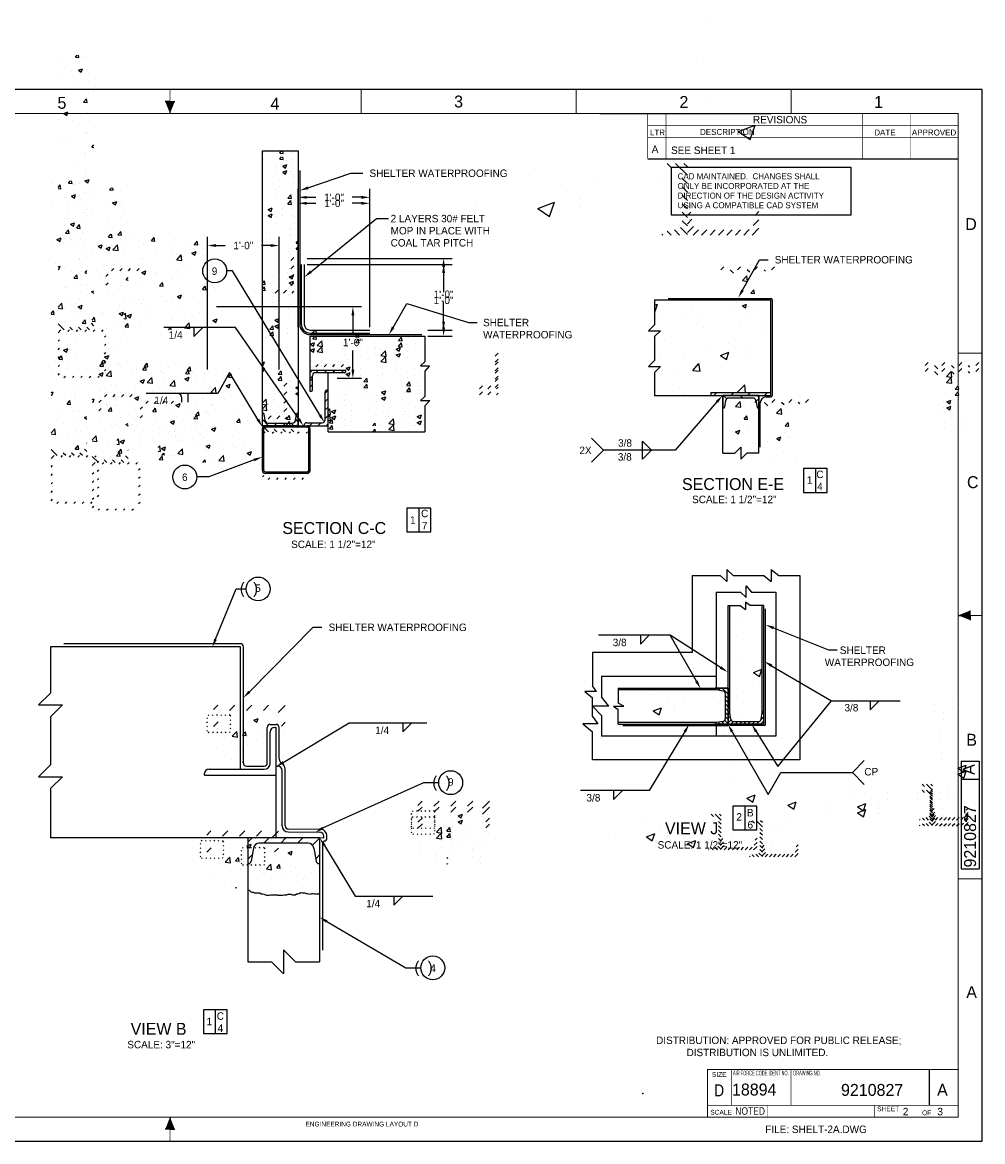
# Model space of a CAD drawing. Extents: x -1 to 136, y 0 to 188.
# Tile 2 of 3: x 56 to 136, y 0 to 94. Entities that reach past the tile are written whole.
import ezdxf
from ezdxf.enums import TextEntityAlignment as Align

# ---------------------------------------------------------------- set-up
doc = ezdxf.new("R2010")
doc.units = 0
doc.header["$LTSCALE"] = 4
doc.linetypes.add('DASHED', pattern=[0])
doc.linetypes.add('HIDDEN', pattern=[0])
doc.layers.get('0').update_dxf_attribs({"linetype": 'CONTINUOUS'})
doc.layers.get('DEFPOINTS').update_dxf_attribs({"linetype": 'CONTINUOUS'})
for name, color, linetype in [('DIM', 5, 'CONTINUOUS'), ('DOOR', 2, 'CONTINUOUS'), ('FOOTING', 3, 'CONTINUOUS'), ('HATCH', 4, 'CONTINUOUS'), ('LETTERING', 5, 'CONTINUOUS'), ('OUTLINE', 1, 'CONTINUOUS'), ('REBAR', 1, 'CONTINUOUS')]:
    doc.layers.add(name, color=color, linetype=linetype)
doc.dimstyles.get("Standard").update_dxf_attribs({"dimtxt": 2.5, "dimasz": 2.5, "dimexe": 1.25, "dimexo": 0.625, "dimtad": 1, "dimcen": 2.5, "dimazin": 3, "dimtfac": 1, "dimtmove": 0, "dimatfit": 3})

# ---------------------------------------------------------------- blocks, each defined once
blk = doc.blocks.new('*D')
at = {"color": 0, "linetype": 'BYBLOCK'}
for p, q in [((78.736, 68.622), (78.736, 79.705)), ((84.736, 68.622), (84.736, 79.705)), ((79.456, 78.985), (80.216, 78.985)), ((84.016, 78.985), (83.257, 78.985)), ((79.486, 73.872), (91.628, 73.872)), ((90.908, 73.152), (90.908, 71.545)), ((90.908, 68.592), (90.908, 70.2)), ((89.579, 67.872), (91.628, 67.872)), ((45.548, 36.642), (49.22, 36.642)), ((48.5, 35.922), (48.5, 34.314)), ((48.5, 31.361), (48.5, 32.969)), ((44.798, 30.641), (49.22, 30.641)), ((14.91, 25.358), (14.91, 23.484)), ((18.122, 25.358), (18.122, 23.484)), ((14.19, 24.204), (13.47, 24.204)), ((18.842, 24.204), (19.562, 24.204))]:
    blk.add_line(p, q, dxfattribs=at)
for points in [[(79.456, 79.105), (79.456, 78.865), (78.736, 78.985)], [(84.016, 79.105), (84.016, 78.865), (84.736, 78.985)], [(90.788, 73.152), (91.028, 73.152), (90.908, 73.872)], [(90.788, 68.592), (91.028, 68.592), (90.908, 67.872)], [(48.38, 35.922), (48.62, 35.922), (48.5, 36.642)], [(48.38, 31.361), (48.62, 31.361), (48.5, 30.641)], [(14.19, 24.324), (14.19, 24.084), (14.91, 24.204)], [(18.842, 24.324), (18.842, 24.084), (18.122, 24.204)]]:
    blk.add_solid(points, dxfattribs=at)
at = {"layer": 'DEFPOINTS', "color": 0, "linetype": 'BYBLOCK'}
for p in [(78.736, 78.985), (79.236, 73.872), (78.736, 68.372), (84.736, 68.372), (89.329, 67.872), (90.908, 67.872), (45.298, 36.642), (48.5, 36.642), (44.548, 30.641), (14.91, 25.608), (18.122, 25.608), (14.91, 24.204)]:
    blk.add_point(p, dxfattribs=at)
at = {"color": 0, "linetype": 'BYBLOCK'}
for s, p in [('1\'-0"', (81.736, 78.985)), ('1\'-0"', (90.908, 70.872)), ('12\'-0"', (48.5, 33.641)), ('2\'-0"', (11.905, 24.204))]:
    blk.add_text(s, height=0.625, dxfattribs=at).set_placement(p, align=Align.MIDDLE_CENTER)
blk = doc.blocks.new('*X')
at = {"color": 0}
for p, q in [((62.942, 79.599), (63.103, 79.791)), ((63.241, 79.573), (63.201, 79.791)), ((61.564, 79.596), (61.564, 79.596)), ((62.942, 79.599), (63.241, 79.573)), ((63.463, 79.519), (63.463, 79.519)), ((63.896, 79.56), (63.896, 79.56)), ((62.653, 78.405), (62.653, 78.405)), ((63.193, 78.514), (63.543, 78.649)), ((63.193, 78.514), (63.442, 78.347)), ((63.442, 78.347), (63.543, 78.649)), ((63.905, 78.57), (63.905, 78.57)), ((64.071, 78.284), (64.071, 78.284)), ((61.504, 77.932), (61.504, 77.932)), ((62.889, 77.309), (62.889, 77.309)), ((64.084, 77.537), (64.084, 77.537)), ((64.483, 76.847), (64.483, 76.847)), ((62.589, 76.598), (62.589, 76.598)), ((64.01, 76.619), (64.01, 76.619)), ((63.636, 75.838), (63.877, 76.126)), ((63.935, 75.812), (63.877, 76.126)), ((63.636, 75.838), (63.935, 75.812)), ((61.976, 74.889), (62.326, 75.023)), ((62.225, 74.721), (62.326, 75.023)), ((63.11, 74.982), (63.11, 74.982)), ((63.949, 74.955), (63.949, 74.955)), ((61.976, 74.889), (62.225, 74.721)), ((63.168, 74.875), (63.168, 74.875)), ((61.495, 74.423), (61.495, 74.423)), ((62.683, 74.326), (62.683, 74.326)), ((64.164, 74.31), (64.164, 74.31)), ((63.881, 73.228), (63.881, 73.228)), ((63.888, 73.291), (63.888, 73.291)), ((61.852, 72.903), (61.852, 72.903)), ((62.115, 72.44), (62.115, 72.44)), ((64.33, 72.077), (64.495, 72.274)), ((64.33, 72.077), (64.495, 72.063)), ((63.695, 71.347), (63.695, 71.347)), ((63.828, 71.626), (63.828, 71.626)), ((62.875, 70.978), (62.875, 70.978)), ((63.767, 69.962), (63.767, 69.962)), ((62.379, 69.375), (62.379, 69.375)), ((63.631, 69.539), (63.631, 69.539)), ((63.744, 69.25), (64.094, 69.384)), ((63.811, 69.772), (63.811, 69.772)), ((63.993, 69.082), (64.094, 69.384)), ((61.495, 68.699), (61.678, 68.918)), ((61.736, 68.604), (61.678, 68.917)), ((62.196, 69.214), (62.196, 69.214)), ((63.744, 69.25), (63.993, 69.082)), ((61.495, 68.625), (61.736, 68.604)), ((62.668, 67.995), (62.668, 67.995)), ((63.706, 68.297), (63.706, 68.297)), ((62.316, 67.567), (62.316, 67.567)), ((64.209, 67.817), (64.209, 67.817)), ((62.816, 67.231), (62.816, 67.231)), ((63.645, 66.633), (63.645, 66.633)), ((63.866, 66.897), (63.866, 66.897)), ((62.528, 65.624), (62.878, 65.758)), ((62.528, 65.624), (62.776, 65.456)), ((62.776, 65.456), (62.878, 65.758)), ((62.894, 65.845), (62.894, 65.845)), ((62.131, 64.869), (62.372, 65.157)), ((62.43, 64.843), (62.372, 65.156)), ((61.842, 64.676), (61.842, 64.676)), ((62.131, 64.869), (62.43, 64.843)), ((62.86, 64.647), (62.86, 64.647)), ((63.584, 64.968), (63.584, 64.968)), ((65.717, 64.556), (65.914, 64.791)), ((66.016, 64.529), (65.968, 64.791)), ((67.882, 64.702), (67.882, 64.702)), ((73.739, 64.671), (73.739, 64.671)), ((65.717, 64.556), (66.016, 64.529)), ((65.988, 64.453), (65.988, 64.453)), ((67.18, 64.45), (67.18, 64.45)), ((69.304, 64.242), (69.545, 64.529)), ((69.304, 64.242), (69.602, 64.216)), ((69.602, 64.216), (69.545, 64.529)), ((69.85, 64.338), (69.85, 64.338)), ((71.213, 64.351), (71.213, 64.351)), ((72.519, 64.225), (72.519, 64.225)), ((72.89, 63.928), (73.131, 64.215)), ((73.189, 63.902), (73.131, 64.215)), ((61.579, 63.873), (61.579, 63.873)), ((62.896, 64.004), (62.896, 64.004)), ((65.512, 63.611), (65.862, 63.745)), ((65.566, 63.892), (65.566, 63.892)), ((65.761, 63.443), (65.862, 63.745)), ((66.089, 63.49), (66.479, 63.896)), ((66.534, 63.421), (66.479, 63.896)), ((68.235, 63.779), (68.235, 63.779)), ((68.646, 63.999), (68.646, 63.999)), ((72.89, 63.928), (73.189, 63.902)), ((63.524, 63.304), (63.524, 63.304)), ((65.512, 63.611), (65.761, 63.443)), ((66.049, 63.624), (66.049, 63.624)), ((66.089, 63.49), (66.534, 63.421)), ((70.904, 63.666), (70.904, 63.666)), ((70.976, 63.311), (70.976, 63.311)), ((72.698, 63.21), (73.048, 63.345)), ((72.87, 63.56), (72.87, 63.56)), ((72.947, 63.043), (73.048, 63.345)), ((73.573, 63.553), (73.573, 63.553)), ((74.317, 63.665), (74.317, 63.665)), ((69.724, 63.146), (69.724, 63.146)), ((71.401, 63.165), (71.401, 63.165)), ((71.425, 62.663), (71.815, 63.068)), ((71.87, 62.593), (71.815, 63.068)), ((72.698, 63.21), (72.947, 63.043)), ((73.678, 63.006), (73.678, 63.006)), ((80.986, 62.601), (81.236, 62.851)), ((63.421, 62.316), (63.421, 62.316)), ((66.567, 62.73), (66.567, 62.73)), ((68.485, 62.664), (68.485, 62.664)), ((68.585, 62.334), (68.585, 62.334)), ((71.152, 62.686), (71.152, 62.686)), ((71.425, 62.663), (71.87, 62.594)), ((61.495, 62.069), (61.661, 62.133)), ((61.495, 61.874), (61.56, 61.83)), ((61.56, 61.83), (61.661, 62.133)), ((63.517, 62.022), (63.517, 62.022)), ((65.569, 62.164), (65.569, 62.164)), ((65.968, 61.726), (66.158, 61.916)), ((65.988, 61.959), (65.988, 61.959)), ((66.675, 61.726), (66.865, 61.916)), ((67.382, 61.726), (67.572, 61.916)), ((68.09, 61.726), (68.28, 61.916)), ((72.599, 62.067), (72.599, 62.067)), ((74.712, 62.004), (74.712, 62.004)), ((80.986, 61.894), (81.236, 62.144)), ((116.979, 61.825), (117.229, 62.075)), ((118.057, 61.548), (117.78, 61.825)), ((118.394, 61.825), (118.644, 62.075)), ((119.413, 61.607), (119.194, 61.825)), ((119.808, 61.825), (120.058, 62.075)), ((120.737, 61.697), (120.608, 61.825)), ((121.222, 61.825), (121.472, 62.075)), ((62.653, 61.663), (62.653, 61.663)), ((62.825, 61.108), (63.066, 61.396)), ((63.124, 61.082), (63.066, 61.396)), ((63.463, 61.639), (63.463, 61.639)), ((65.495, 61.252), (65.685, 61.442)), ((68.497, 61.598), (68.847, 61.732)), ((68.497, 61.598), (68.746, 61.43)), ((68.746, 61.43), (68.847, 61.732)), ((68.855, 61.796), (68.855, 61.796)), ((69.683, 61.566), (69.683, 61.566)), ((71.524, 61.683), (71.524, 61.683)), ((71.554, 61.588), (71.554, 61.588)), ((74.193, 61.571), (74.193, 61.571)), ((80.986, 61.187), (81.236, 61.437)), ((62.825, 61.108), (63.124, 61.082)), ((68.409, 61.174), (68.409, 61.174)), ((69.661, 61.339), (69.661, 61.339)), ((71.092, 61.022), (71.092, 61.022)), ((73.617, 61.342), (73.617, 61.342)), ((118.788, 60.912), (119.178, 61.318)), ((118.788, 60.912), (119.233, 60.843)), ((119.233, 60.843), (119.178, 61.318)), ((119.512, 60.966), (119.512, 60.966)), ((63.358, 60.509), (63.358, 60.509)), ((63.852, 60.565), (63.852, 60.565)), ((65.495, 60.545), (65.685, 60.735)), ((68.524, 60.67), (68.524, 60.67)), ((69.997, 60.481), (70.238, 60.768)), ((69.997, 60.481), (70.296, 60.455)), ((70.296, 60.455), (70.238, 60.768)), ((73.584, 60.167), (73.825, 60.454)), ((73.883, 60.141), (73.825, 60.454)), ((80.986, 60.48), (81.236, 60.73)), ((62.106, 60.344), (62.106, 60.344)), ((63.402, 59.975), (63.402, 59.975)), ((64.296, 59.985), (64.495, 60.062)), ((64.296, 59.985), (64.495, 59.851)), ((73.397, 60.032), (73.397, 60.032)), ((73.584, 60.167), (73.882, 60.141)), ((74.509, 60.317), (74.509, 60.317)), ((74.648, 60.197), (74.648, 60.197)), ((79.671, 59.872), (79.921, 60.122)), ((80.378, 59.872), (80.628, 60.122)), ((81.085, 59.872), (81.236, 60.023)), ((119.512, 59.849), (119.753, 60.136)), ((119.811, 59.823), (119.753, 60.136)), ((70.239, 59.616), (70.239, 59.616)), ((71.481, 59.585), (71.831, 59.719)), ((71.481, 59.585), (71.73, 59.417)), ((71.593, 59.817), (71.593, 59.817)), ((71.73, 59.417), (71.831, 59.719)), ((73.556, 59.677), (73.556, 59.677)), ((119.512, 59.849), (119.811, 59.823)), ((61.495, 58.702), (61.805, 59.025)), ((61.861, 58.551), (61.805, 59.025)), ((62.543, 59.467), (62.543, 59.467)), ((67.094, 59.202), (67.094, 59.202)), ((67.881, 59.241), (67.881, 59.241)), ((68.345, 59.367), (68.345, 59.367)), ((68.677, 59.316), (68.677, 59.316)), ((70.55, 59.128), (70.55, 59.128)), ((71.031, 59.357), (71.031, 59.357)), ((73.219, 59.016), (73.219, 59.016)), ((119.451, 59.302), (119.451, 59.302)), ((61.495, 58.607), (61.861, 58.551)), ((63.597, 58.795), (63.597, 58.795)), ((63.936, 58.786), (63.936, 58.786)), ((68.464, 59.005), (68.464, 59.005)), ((68.935, 58.569), (68.935, 58.569)), ((118.56, 58.782), (118.56, 58.782)), ((118.796, 58.795), (119.146, 58.929)), ((118.796, 58.795), (119.045, 58.627)), ((119.045, 58.627), (119.146, 58.929)), ((119.812, 58.947), (119.812, 58.947)), ((62.042, 58.537), (62.042, 58.537)), ((62.845, 58.315), (62.845, 58.315)), ((63.341, 58.31), (63.341, 58.31)), ((66.995, 58.045), (67.142, 58.198)), ((67.197, 57.723), (67.142, 58.198)), ((67.28, 57.972), (67.63, 58.106)), ((67.529, 57.804), (67.63, 58.106)), ((71.604, 58.457), (71.604, 58.457)), ((73.333, 58.225), (73.333, 58.225)), ((74.274, 58.344), (74.274, 58.344)), ((118.027, 58.51), (118.027, 58.51)), ((63.518, 57.347), (63.76, 57.635)), ((63.817, 57.321), (63.76, 57.635)), ((64.495, 57.835), (64.464, 57.865)), ((66.995, 57.754), (67.197, 57.723)), ((67.28, 57.972), (67.529, 57.804)), ((68.924, 57.644), (68.924, 57.644)), ((70.97, 57.693), (70.97, 57.693)), ((72.081, 58.06), (72.081, 58.06)), ((73.496, 58.013), (73.496, 58.013)), ((74.466, 57.572), (74.816, 57.706)), ((74.715, 57.404), (74.816, 57.706)), ((119.39, 57.637), (119.39, 57.637)), ((62.003, 56.791), (61.495, 57.299)), ((63.518, 57.347), (63.817, 57.321)), ((64.495, 57.128), (64.282, 57.34)), ((67.03, 57.395), (67.03, 57.395)), ((67.105, 57.034), (67.346, 57.321)), ((67.404, 57.007), (67.346, 57.321)), ((68.403, 57.341), (68.403, 57.341)), ((72.088, 56.964), (72.478, 57.37)), ((72.533, 56.895), (72.478, 57.37)), ((74.302, 57.334), (74.302, 57.334)), ((74.466, 57.572), (74.715, 57.404)), ((120.39, 57.224), (120.39, 57.224)), ((61.495, 56.545), (61.74, 56.791)), ((62.322, 56.666), (62.447, 56.791)), ((62.71, 56.791), (62.492, 57.009)), ((63.03, 56.666), (63.155, 56.791)), ((63.418, 56.791), (63.199, 57.009)), ((63.737, 56.666), (63.862, 56.791)), ((64.125, 56.791), (63.906, 57.009)), ((64.444, 56.666), (64.569, 56.791)), ((65.151, 56.666), (65.274, 56.789)), ((67.105, 57.034), (67.404, 57.007)), ((70.75, 56.791), (70.932, 57.007)), ((70.972, 56.791), (70.932, 57.007)), ((71.386, 56.833), (71.386, 56.833)), ((72.088, 56.964), (72.533, 56.895)), ((118.594, 57.098), (118.594, 57.098)), ((65.37, 56.177), (65.495, 56.302)), ((61.495, 55.838), (61.62, 55.963)), ((65.37, 55.47), (65.495, 55.595)), ((61.495, 55.131), (61.62, 55.256)), ((65.37, 54.763), (65.495, 54.888)), ((61.495, 54.424), (61.62, 54.549)), ((65.37, 54.056), (65.495, 54.181)), ((61.495, 53.717), (61.62, 53.842)), ((65.37, 53.349), (65.495, 53.474)), ((61.497, 53.011), (61.62, 53.135)), ((61.983, 52.791), (62.108, 52.916)), ((62.69, 52.791), (62.815, 52.916)), ((63.397, 52.791), (63.522, 52.916)), ((64.104, 52.791), (64.229, 52.916)), ((64.811, 52.791), (64.936, 52.916)), ((117.791, 33.496), (117.791, 33.496)), ((119.269, 33.685), (119.269, 33.685)), ((118.508, 32.693), (118.508, 32.693)), ((118.292, 31.178), (118.292, 31.178)), ((118.386, 29.364), (118.386, 29.364)), ((119.734, 28.125), (120.434, 28.394)), ((119.734, 28.125), (120.231, 27.79)), ((120.231, 27.79), (120.434, 28.394)), ((116.944, 26.599), (116.748, 26.794)), ((117.597, 26.299), (117.102, 26.794)), ((117.597, 26.653), (117.455, 26.794)), ((119.652, 26.989), (119.652, 26.989)), ((111.007, 26.294), (111.007, 26.294)), ((118.845, 26.44), (118.845, 26.44)), ((113.82, 25.988), (113.82, 25.988)), ((116.345, 26.068), (116.345, 26.068)), ((117.597, 25.946), (117.378, 26.164)), ((117.597, 25.592), (117.378, 25.811)), ((118.265, 26.035), (118.265, 26.035)), ((74.518, 25.021), (74.876, 25.379)), ((75.854, 24.942), (76.291, 25.379)), ((77.268, 24.942), (77.705, 25.379)), ((78.682, 24.942), (79.119, 25.379)), ((79.93, 24.776), (80.518, 25.364)), ((112.529, 25.608), (112.529, 25.608)), ((117.597, 25.239), (117.378, 25.457)), ((108.742, 25.109), (108.742, 25.109)), ((111.332, 24.9), (112.032, 25.169)), ((111.332, 24.9), (111.829, 24.564)), ((111.829, 24.564), (112.032, 25.169)), ((113.071, 25.285), (113.071, 25.285)), ((113.115, 24.95), (113.115, 24.95)), ((117.597, 24.885), (117.378, 25.104)), ((74.128, 24.514), (74.066, 24.575)), ((74.481, 24.514), (74.419, 24.576)), ((74.835, 24.514), (74.772, 24.576)), ((75.188, 24.514), (75.126, 24.576)), ((75.427, 24.579), (75.427, 24.579)), ((75.542, 24.514), (75.479, 24.576)), ((75.957, 24.452), (75.833, 24.576)), ((78.605, 24.74), (78.605, 24.74)), ((117.597, 24.531), (117.378, 24.75)), ((117.597, 24.178), (117.378, 24.396)), ((117.597, 24.612), (117.741, 24.756)), ((117.597, 24.259), (117.792, 24.453)), ((118.454, 24.725), (118.454, 24.725)), ((120.356, 24.189), (120.597, 24.43)), ((120.43, 24.617), (120.597, 24.784)), ((74.02, 24.268), (73.957, 24.331)), ((74.02, 23.915), (73.957, 23.977)), ((74.518, 23.607), (74.894, 23.983)), ((75.448, 24.324), (75.448, 24.324)), ((75.957, 24.098), (75.895, 24.161)), ((77.888, 24.139), (78.238, 24.273)), ((77.888, 24.139), (78.137, 23.971)), ((78.137, 23.971), (78.238, 24.273)), ((79.908, 24.106), (79.908, 24.106)), ((80.201, 23.632), (80.518, 23.95)), ((116.92, 23.794), (116.756, 23.958)), ((117.273, 23.794), (117.059, 24.009)), ((117.597, 23.824), (117.314, 24.107)), ((117.597, 23.905), (117.85, 24.158)), ((117.84, 23.794), (118.059, 24.014)), ((118.193, 23.794), (118.412, 24.013)), ((118.547, 23.794), (118.765, 24.013)), ((118.9, 23.794), (119.119, 24.013)), ((119.254, 23.794), (119.472, 24.013)), ((119.607, 23.794), (119.826, 24.013)), ((119.961, 23.794), (120.19, 24.024)), ((120.314, 23.794), (120.597, 24.077)), ((74.02, 23.561), (73.957, 23.624)), ((74.816, 23.434), (74.816, 23.434)), ((75.957, 23.745), (75.895, 23.807)), ((75.957, 23.391), (75.895, 23.454)), ((77.383, 23.786), (77.383, 23.786)), ((116.566, 23.794), (116.524, 23.837)), ((74.02, 23.208), (73.957, 23.27)), ((74.151, 23.076), (74.088, 23.139)), ((74.505, 23.076), (74.442, 23.139)), ((74.858, 23.076), (74.796, 23.139)), ((75.212, 23.076), (75.149, 23.139)), ((75.565, 23.076), (75.503, 23.139)), ((75.899, 23.096), (75.853, 23.142)), ((76.066, 22.775), (76.455, 23.181)), ((76.51, 22.706), (76.455, 23.181)), ((76.935, 22.871), (77.176, 23.158)), ((77.234, 22.845), (77.176, 23.158)), ((80.252, 23.329), (80.252, 23.329)), ((80.435, 23.182), (80.435, 23.182)), ((75.455, 22.663), (75.455, 22.663)), ((76.066, 22.775), (76.51, 22.706)), ((76.935, 22.871), (77.234, 22.845)), ((77.29, 22.768), (77.29, 22.768)), ((77.336, 22.829), (77.336, 22.829)), ((78.124, 22.55), (78.124, 22.55)), ((78.542, 22.932), (78.542, 22.932)), ((77.322, 22.122), (77.322, 22.122)), ((79.848, 22.442), (79.848, 22.442)), ((74.755, 21.77), (74.755, 21.77)), ((76.509, 21.992), (76.509, 21.992)), ((79.178, 21.879), (79.178, 21.879)), ((79.12, 21.21), (79.12, 21.21)), ((75.975, 20.796), (75.975, 20.796)), ((76.934, 20.614), (77.021, 20.648)), ((77.003, 20.592), (77.022, 20.648)), ((77.226, 20.96), (77.226, 20.96)), ((79.787, 20.777), (79.787, 20.777))]:
    blk.add_line(p, q, dxfattribs=at)
blk = doc.blocks.new('BORDER')
at = {"color": 0}
for p, q in [((1, 1), (0, 1)), ((0, 1), (0, 0)), ((1, 0), (1, 1)), ((0, 0), (1, 0))]:
    blk.add_line(p, q, dxfattribs=at)
blk = doc.blocks.new('NEWNOTE')
at = {"layer": 'OUTLINE', "color": 0}
for s, p in [('DISTRIBUTION: APPROVED FOR PUBLIC RELEASE;', (0, -0.009)), ('           DISTRIBUTION IS UNLIMITED.', (0, -0.262))]:
    blk.add_text(s, height=0.156, dxfattribs=at).set_placement(p)

msp = doc.modelspace()

# ---------------------------------------------------------------- linework, layer by layer
at = {"color": 0}
for p, q in [((75.736, 82.872), (78.736, 82.872)), ((75.736, 60.947), (75.736, 82.872)), ((108.555, 70.402), (118.292, 70.402)), ((108.555, 70.402), (108.555, 68.326)), ((109.721, 70.527), (118.297, 70.527)), ((118.292, 70.402), (118.292, 62.402)), ((118.417, 70.407), (118.417, 62.397)), ((108.555, 69.955), (108.814, 70.055)), ((108.555, 69.489), (108.612, 69.451)), ((108.612, 69.451), (108.815, 70.055)), ((109.149, 69.366), (109.149, 69.366)), ((111.653, 69.696), (111.653, 69.696)), ((115.44, 70.195), (115.44, 70.195)), ((116.401, 69.888), (116.401, 69.888)), ((118.308, 70.054), (118.308, 70.054)), ((111.207, 69.138), (111.207, 69.138)), ((112.476, 69.053), (112.476, 69.053)), ((79.736, 67.872), (84.736, 67.872)), ((79.736, 67.622), (84.736, 67.622)), ((79.736, 67.497), (89.077, 67.497)), ((108.055, 67.826), (108.555, 68.326)), ((108.055, 67.826), (109.055, 67.826)), ((109.055, 67.826), (108.555, 67.326)), ((112.633, 68.093), (112.633, 68.093)), ((117.971, 67.868), (117.971, 67.868)), ((79.736, 67.372), (89.329, 67.372)), ((89.329, 67.372), (89.329, 65.209)), ((108.555, 67.326), (108.555, 65.326)), ((109.403, 66.976), (109.403, 66.976)), ((114.741, 66.75), (114.741, 66.75)), ((116.279, 66.559), (116.279, 66.559)), ((109.022, 65.752), (109.022, 65.752)), ((111.085, 65.809), (111.085, 65.809)), ((112.809, 66.251), (112.809, 66.251)), ((114.083, 65.76), (114.784, 66.029)), ((114.083, 65.76), (114.581, 65.424)), ((114.581, 65.424), (114.784, 66.029)), ((88.969, 64.873), (89.329, 65.209)), ((88.969, 64.873), (89.741, 64.873)), ((89.741, 64.873), (89.339, 64.437)), ((108.055, 64.826), (108.555, 65.326)), ((108.055, 64.826), (109.055, 64.826)), ((109.055, 64.826), (108.555, 64.326)), ((111.787, 64.5), (112.269, 65.075)), ((112.384, 64.448), (112.269, 65.075)), ((116.295, 65.554), (116.295, 65.554)), ((89.339, 64.437), (89.339, 62.326)), ((108.555, 64.326), (108.555, 62.402)), ((110.464, 64.553), (110.464, 64.553)), ((111.787, 64.5), (112.384, 64.448)), ((110.643, 63.01), (110.643, 63.01)), ((115.5, 62.652), (116.122, 63.301)), ((115.982, 62.785), (115.982, 62.785)), ((116.198, 62.652), (116.122, 63.3)), ((116.157, 63.23), (116.157, 63.23)), ((116.494, 63.138), (116.494, 63.138)), ((88.979, 61.99), (89.339, 62.326)), ((88.979, 61.99), (89.751, 61.99)), ((89.751, 61.99), (89.339, 61.544)), ((108.555, 62.402), (113.292, 62.402)), ((110.964, 62.48), (110.964, 62.48)), ((114.292, 62.402), (114.292, 61.327)), ((117.292, 62.402), (114.292, 62.402)), ((117.292, 62.402), (117.292, 61.327)), ((117.917, 62.277), (118.297, 62.277)), ((75.736, 59.872), (75.736, 60.947)), ((75.736, 60.947), (75.758, 60.947)), ((75.736, 59.872), (75.736, 60.947)), ((78.715, 60.947), (78.736, 60.947)), ((78.736, 59.872), (78.736, 60.947)), ((89.339, 61.544), (89.339, 59.372)), ((117.417, 58.08), (117.417, 61.777)), ((75.97, 60.299), (75.878, 60.845)), ((76.216, 60.091), (78.256, 60.091)), ((78.503, 60.299), (78.594, 60.845)), ((78.736, 59.872), (75.736, 59.872)), ((123.035, 56.295), (121.035, 56.295)), ((121.035, 56.295), (121.035, 54.295)), ((122.035, 56.295), (122.035, 54.295)), ((123.035, 54.295), (123.035, 56.295)), ((121.035, 54.295), (123.035, 54.295)), ((89.83, 52.984), (87.83, 52.984)), ((87.83, 52.984), (87.83, 50.984)), ((88.83, 52.984), (88.83, 50.984)), ((89.83, 50.984), (89.83, 52.984)), ((87.83, 50.984), (89.83, 50.984)), ((116.184, 45.112), (116.184, 44.492)), ((116.579, 44.838), (116.184, 45.112)), ((114.73, 44.838), (115.736, 44.838)), ((114.73, 37.897), (114.73, 44.838)), ((114.872, 35.87), (114.872, 44.838)), ((115.736, 44.838), (116.184, 44.492)), ((117.73, 44.838), (116.579, 44.838)), ((117.588, 35.87), (117.588, 44.838)), ((117.73, 35.972), (117.73, 44.838)), ((117.855, 34.892), (117.855, 44.545)), ((73.893, 41.379), (57.997, 41.379)), ((57.997, 41.379), (57.997, 37.5)), ((73.893, 41.629), (59.121, 41.629)), ((73.893, 31.129), (73.893, 41.379)), ((74.143, 31.629), (74.143, 41.379)), ((57, 36.5), (58, 37.5)), ((105.525, 37.897), (113.655, 37.897)), ((105.525, 37.897), (105.525, 36.664)), ((113.757, 37.755), (105.525, 37.755)), ((113.655, 37.875), (113.655, 37.897)), ((114.73, 37.897), (113.655, 37.897)), ((113.655, 37.897), (114.73, 37.897)), ((114.303, 37.664), (113.757, 37.755)), ((114.73, 34.897), (114.73, 37.897)), ((114.73, 34.897), (114.73, 37.897)), ((114.73, 37.897), (114.73, 36.144)), ((106.011, 36.405), (105.525, 36.664)), ((114.511, 35.377), (114.511, 37.417)), ((57, 36.5), (59, 36.5)), ((59, 36.5), (58, 35.5)), ((105.121, 36.405), (106.011, 36.405)), ((105.121, 36.405), (105.525, 36.122)), ((105.525, 34.897), (105.525, 36.122)), ((114.73, 34.897), (114.73, 35.972)), ((114.73, 35.972), (114.752, 35.972)), ((114.73, 35.972), (114.73, 34.897)), ((114.963, 35.324), (114.872, 35.87)), ((117.497, 35.324), (117.588, 35.87)), ((117.708, 35.972), (117.73, 35.972)), ((117.73, 34.897), (117.73, 35.972)), ((117.73, 34.897), (117.73, 35.972)), ((117.855, 34.897), (117.855, 35.972)), ((58, 35.5), (58, 31.5)), ((76.393, 34.879), (76.893, 34.879)), ((113.757, 35.039), (105.525, 35.039)), ((105.525, 34.897), (113.655, 34.897)), ((105.904, 34.772), (113.655, 34.772)), ((113.655, 34.897), (113.655, 34.919)), ((114.73, 34.897), (113.655, 34.897)), ((113.655, 34.897), (114.73, 34.897)), ((113.655, 34.772), (114.73, 34.772)), ((114.303, 35.13), (113.757, 35.039)), ((114.73, 34.897), (117.73, 34.897)), ((114.769, 34.897), (114.73, 34.897)), ((117.73, 34.897), (114.842, 34.897)), ((117.735, 34.772), (114.842, 34.772)), ((115.21, 35.115), (117.25, 35.115)), ((76.768, 34.629), (76.893, 34.629)), ((57, 30.5), (58, 31.5)), ((71.268, 31.129), (75.893, 31.129)), ((74.393, 31.379), (75.893, 31.379)), ((76.893, 31.379), (77.018, 31.379)), ((57, 30.5), (59, 30.5)), ((59, 30.5), (58, 29.5)), ((70.893, 30.629), (76.893, 30.629)), ((58, 29.5), (57.997, 25.379)), ((117.136, 28.045), (115.136, 28.045)), ((115.136, 28.045), (115.136, 26.045)), ((116.136, 28.045), (116.136, 26.045)), ((117.136, 26.045), (117.136, 28.045)), ((74.518, 25.379), (57.997, 25.379)), ((74.518, 25.379), (74.518, 23.229)), ((80.518, 25.379), (74.518, 25.379)), ((77.893, 26.129), (80.518, 26.118)), ((77.893, 25.879), (80.518, 25.868)), ((80.518, 25.379), (80.518, 23.229)), ((80.893, 25.368), (80.518, 25.379)), ((115.136, 26.045), (117.136, 26.045)), ((74.985, 24.524), (74.802, 23.433)), ((79.558, 24.942), (75.478, 24.942)), ((80.051, 24.524), (80.234, 23.433)), ((80.768, 24.879), (80.768, 15.977)), ((80.893, 25.118), (81.018, 25.129)), ((74.562, 23.229), (74.518, 23.229)), ((74.518, 23.229), (74.518, 20.994)), ((80.518, 23.229), (80.475, 23.229)), ((80.518, 23.229), (80.518, 20.743)), ((74.518, 20.994), (74.632, 20.994)), ((74.518, 20.994), (74.518, 15)), ((74.632, 20.994), (74.744, 20.883)), ((74.744, 20.883), (74.856, 20.847)), ((74.856, 20.847), (74.968, 20.847)), ((74.968, 20.847), (75.08, 20.772)), ((75.08, 20.772), (75.529, 20.772)), ((75.529, 20.772), (75.641, 20.697)), ((75.641, 20.697), (75.753, 20.697)), ((75.753, 20.697), (75.865, 20.658)), ((75.865, 20.658), (76.089, 20.585)), ((76.313, 20.585), (76.425, 20.621)), ((76.425, 20.621), (76.911, 20.621)), ((76.911, 20.621), (77.023, 20.585)), ((77.434, 20.585), (77.546, 20.621)), ((77.546, 20.621), (77.77, 20.621)), ((77.77, 20.621), (77.882, 20.658)), ((77.882, 20.658), (78.106, 20.658)), ((78.106, 20.658), (78.218, 20.621)), ((78.218, 20.621), (78.48, 20.621)), ((78.48, 20.621), (78.592, 20.697)), ((78.592, 20.697), (78.704, 20.697)), ((78.704, 20.697), (78.816, 20.733)), ((78.816, 20.733), (78.928, 20.808)), ((78.928, 20.808), (79.04, 20.772)), ((79.04, 20.772), (79.302, 20.772)), ((79.302, 20.772), (79.414, 20.733)), ((79.414, 20.733), (79.526, 20.733)), ((79.526, 20.733), (79.638, 20.697)), ((79.638, 20.697), (79.75, 20.658)), ((79.75, 20.658), (79.862, 20.733)), ((79.862, 20.733), (79.974, 20.733)), ((79.974, 20.733), (80.086, 20.697)), ((80.086, 20.697), (80.423, 20.697)), ((80.423, 20.697), (80.518, 20.743)), ((80.518, 20.743), (80.518, 15)), ((76.089, 20.585), (76.313, 20.585)), ((77.023, 20.585), (77.434, 20.585)), ((77.5, 16), (77.5, 14)), ((78.5, 15), (77.5, 16)), ((74.518, 15), (76.5, 15)), ((77.5, 14), (76.5, 15)), ((78.5, 15), (80.518, 15)), ((72.791, 10.996), (70.791, 10.996)), ((70.791, 10.996), (70.791, 8.996)), ((71.791, 10.996), (71.791, 8.996)), ((72.791, 8.996), (72.791, 10.996)), ((70.791, 8.996), (72.791, 8.996))]:
    msp.add_line(p, q, dxfattribs=at)
at = {"color": 0, "linetype": 'CONTINUOUS'}
for p, q in [((78.736, 82.872), (78.736, 60.947)), ((78.861, 81.224), (78.861, 68.372)), ((78.986, 73.372), (78.986, 68.372)), ((79.236, 73.372), (79.236, 68.372)), ((79.736, 64.497), (79.736, 67.372)), ((79.736, 62.747), (79.736, 64.497)), ((79.986, 64.497), (79.736, 64.497)), ((79.926, 62.872), (79.926, 64.057)), ((82.736, 64.497), (79.986, 64.497)), ((82.611, 64.307), (80.176, 64.307)), ((81.236, 62.372), (81.236, 64.307)), ((82.736, 64.432), (82.736, 64.497)), ((81.176, 62.872), (81.236, 62.872)), ((79.801, 62.747), (79.736, 62.747)), ((80.986, 60.372), (80.986, 62.682)), ((81.236, 59.372), (81.236, 62.372)), ((78.736, 60.947), (78.736, 59.872)), ((79.426, 60.122), (80.736, 60.122)), ((75.736, 59.872), (78.736, 59.872)), ((78.736, 59.872), (79.236, 59.872)), ((79.236, 59.872), (79.236, 59.932)), ((79.236, 59.872), (79.486, 59.872)), ((79.486, 59.872), (81.236, 59.872)), ((81.236, 59.372), (89.339, 59.372)), ((76.143, 31.629), (76.143, 34.629)), ((76.393, 31.629), (76.393, 34.254)), ((76.893, 25.379), (76.893, 34.629)), ((77.143, 31.995), (77.143, 34.629)), ((77.393, 26.379), (77.393, 31.004)), ((77.643, 26.379), (77.643, 31.129)), ((70.893, 30.629), (70.893, 30.754)), ((80.893, 25.368), (80.893, 25.493)), ((81.143, 25.368), (81.143, 25.493))]:
    msp.add_line(p, q, dxfattribs=at)
at = {"color": 0, "linetype": 'HIDDEN'}
for p, q in [((78.736, 65.622), (78.736, 65.583)), ((79.736, 65.12), (79.736, 65.122)), ((84.236, 59.372), (84.236, 59.372)), ((73.893, 36.874), (73.893, 36.879))]:
    msp.add_line(p, q, dxfattribs=at)
at = {"color": 0}
for centre, radius, start, end in [((118.297, 70.407), 0.12, 0, 90), ((79.736, 68.372), 0.875, 180, 270), ((79.736, 68.372), 0.75, 180, 270), ((79.736, 68.372), 0.5, 180, 270), ((117.917, 61.777), 0.5, 90, 180), ((118.297, 62.397), 0.12, 270, 0), ((75.758, 60.825), 0.122, 9.5, 90), ((78.715, 60.825), 0.122, 90, 170.5), ((76.216, 60.341), 0.25, 189.5, 270), ((78.256, 60.341), 0.25, 270, 350.5), ((73.893, 41.379), 0.25, 0, 90), ((113.777, 37.875), 0.122, 180, 260.5), ((114.261, 37.417), 0.25, 0, 80.5), ((114.752, 35.85), 0.122, 9.5, 90), ((117.708, 35.85), 0.122, 90, 170.5), ((76.393, 34.629), 0.25, 90, 180), ((76.893, 34.629), 0.25, 0, 90), ((113.777, 34.919), 0.122, 99.5, 180), ((114.261, 35.377), 0.25, 279.5, 0), ((115.21, 35.365), 0.25, 189.5, 270), ((117.25, 35.365), 0.25, 270, 350.5), ((117.735, 34.892), 0.12, 270, 0), ((76.768, 34.254), 0.375, 90, 180), ((77.643, 31.995), 0.5, 180, 240), ((71.268, 30.754), 0.375, 90, 180), ((74.393, 31.629), 0.25, 180, 270), ((75.893, 31.629), 0.5, 270, 0), ((75.893, 31.629), 0.25, 270, 0), ((77.018, 31.004), 0.375, 0, 90), ((77.143, 31.129), 0.5, 0, 60), ((77.893, 26.379), 0.5, 180, 270), ((77.893, 26.379), 0.25, 180, 270), ((80.518, 25.493), 0.625, 0, 90), ((80.518, 25.493), 0.375, 0, 90), ((80.893, 25.368), 0.25, 270, 0), ((75.478, 24.442), 0.5, 90, 170.5), ((79.558, 24.442), 0.5, 9.5, 90), ((81.018, 24.879), 0.25, 90, 180), ((74.562, 23.473), 0.244, 270, 350.5), ((80.475, 23.473), 0.244, 189.5, 270)]:
    msp.add_arc(centre, radius, start, end, dxfattribs=at)
at = {"color": 0, "linetype": 'CONTINUOUS'}
for centre, radius, start, end in [((80.176, 64.057), 0.25, 90, 180), ((82.611, 64.432), 0.125, 270, 360), ((79.801, 62.872), 0.125, 270, 360), ((81.176, 62.682), 0.19, 90, 180), ((79.426, 59.932), 0.19, 90, 180), ((80.736, 60.372), 0.25, 270, 0)]:
    msp.add_arc(centre, radius, start, end, dxfattribs=at)
at = {"layer": 'DIM', "color": 0}
for p, q in [((108, 82.21), (134, 82.21)), ((131.576, 6), (131.576, 3))]:
    msp.add_line(p, q, dxfattribs=at)
at = {"layer": 'DOOR', "color": 0}
for p, q in [((75.736, 56.122), (75.736, 59.622)), ((75.861, 56.122), (75.861, 59.622)), ((79.611, 56.122), (79.611, 59.622)), ((79.736, 56.122), (79.736, 59.622))]:
    msp.add_line(p, q, dxfattribs=at)
at = {"layer": 'DOOR', "color": 0, "linetype": 'CONTINUOUS'}
for p, q in [((79.486, 59.747), (75.986, 59.747)), ((79.486, 55.997), (75.986, 55.997)), ((79.486, 55.872), (75.986, 55.872))]:
    msp.add_line(p, q, dxfattribs=at)
at = {"layer": 'DOOR', "color": 0}
for centre, radius, start, end in [((75.986, 59.622), 0.25, 90, 180), ((75.986, 59.622), 0.125, 90, 180), ((79.486, 59.622), 0.25, 0, 90), ((79.486, 59.622), 0.125, 0, 90), ((75.986, 56.122), 0.25, 180, 270), ((75.986, 56.122), 0.125, 180, 270), ((79.486, 56.122), 0.25, 270, 0), ((79.486, 56.122), 0.125, 270, 0)]:
    msp.add_arc(centre, radius, start, end, dxfattribs=at)
at = {"layer": 'FOOTING', "color": 0}
for p, q in [((114.623, 47.833), (114.623, 46.843)), ((114.623, 47.833), (115.165, 47.338)), ((118.333, 47.833), (118.333, 46.843)), ((118.333, 47.833), (118.978, 47.338)), ((111.73, 47.338), (111.73, 40.897)), ((111.73, 47.338), (114.051, 47.338)), ((114.051, 47.338), (114.623, 46.843)), ((115.165, 47.338), (117.718, 47.338)), ((117.718, 47.338), (118.333, 46.843)), ((118.978, 47.338), (120.73, 47.338)), ((120.73, 47.338), (120.73, 31.897)), ((111.73, 40.897), (103.375, 40.897)), ((103.375, 40.897), (103.375, 38.093)), ((103.715, 37.617), (102.726, 37.617)), ((102.726, 37.617), (103.363, 37.106)), ((103.715, 37.617), (103.375, 38.093)), ((103.363, 35.549), (103.363, 37.106)), ((103.81, 34.914), (102.567, 34.914)), ((102.567, 34.914), (103.375, 34.247)), ((103.363, 35.549), (103.81, 34.914)), ((103.375, 31.897), (103.375, 34.247)), ((120.73, 31.897), (103.375, 31.897))]:
    msp.add_line(p, q, dxfattribs=at)
at = {"layer": 'LETTERING', "color": 0}
for p, q in [((79.552, 79.782), (83.138, 81)), ((83.138, 81), (84.138, 81)), ((79.797, 72.761), (85.289, 77.213)), ((85.289, 77.213), (86.289, 77.213)), ((115.933, 71.213), (117.353, 73.764)), ((117.353, 73.764), (118.073, 73.764)), ((73.241, 72.831), (72.741, 72.831)), ((80.548, 60.77), (73.241, 72.831)), ((86.683, 68.104), (87.84, 70.092)), ((87.84, 70.092), (93, 68.5)), ((93, 68.5), (93.72, 68.5)), ((73.491, 68.081), (67.491, 68.081)), ((69.991, 68.081), (69.991, 67.331)), ((69.991, 67.331), (70.741, 68.081)), ((78.776, 60.442), (73.491, 68.081)), ((72.991, 64.331), (71.991, 62.581)), ((75.357, 60.395), (72.991, 64.331)), ((71.991, 62.581), (65.991, 62.581)), ((68.991, 61.831), (68.991, 62.206)), ((69.491, 62.581), (69.491, 61.831)), ((113.792, 61.857), (110.305, 57.826)), ((104.305, 57.826), (103.305, 58.826)), ((107.555, 57.826), (107.555, 58.576)), ((107.555, 58.576), (108.305, 57.826)), ((104.305, 57.826), (103.305, 56.826)), ((110.305, 57.826), (104.305, 57.826)), ((108.305, 57.826), (107.555, 57.076)), ((107.555, 57.076), (107.555, 57.826)), ((75.041, 57.003), (71.241, 55.581)), ((71.241, 55.581), (70.241, 55.581)), ((71.813, 42), (73.539, 46.211)), ((73.539, 46.211), (74.332, 46.211)), ((74.644, 37.609), (80, 43)), ((80, 43), (80.72, 43)), ((109.883, 42.353), (103.883, 42.353)), ((107.383, 41.603), (108.133, 42.353)), ((107.383, 42.353), (107.383, 41.603)), ((112.071, 38.498), (109.883, 42.353)), ((114.1, 39.639), (109.883, 42.353)), ((118.525, 42.949), (123.133, 41.103)), ((123.133, 41.103), (123.853, 41.103)), ((118.365, 39.787), (123.383, 36.853)), ((118.883, 31.353), (123.383, 36.853)), ((123.383, 36.853), (129.133, 36.853)), ((126.633, 36.853), (126.633, 36.103)), ((126.633, 36.103), (127.383, 36.853)), ((77.487, 31.7), (83, 35)), ((83, 35), (89.5, 35)), ((87.5, 35), (87.5, 34.25)), ((87.5, 34.25), (88.25, 35)), ((111.107, 34.268), (108.133, 29.353)), ((115.067, 34.259), (118.08, 28.997)), ((117.081, 34.268), (118.883, 31.353)), ((125.133, 30.853), (126.133, 31.853)), ((80.791, 26.206), (89.25, 30)), ((89.25, 30), (90.5, 30)), ((118.08, 28.997), (119.133, 30.853)), ((119.133, 30.853), (125.133, 30.853)), ((125.133, 30.853), (126.133, 29.853)), ((108.133, 29.353), (102.383, 29.353)), ((105.133, 28.603), (105.883, 29.353)), ((105.133, 29.353), (105.133, 28.603)), ((80.925, 24.744), (83.5, 20.5)), ((83.5, 20.5), (90, 20.5)), ((86.75, 20.5), (86.75, 19.75)), ((86.75, 19.75), (87.5, 20.5)), ((81.121, 18.386), (87.75, 14.5)), ((87.75, 14.5), (89, 14.5))]:
    msp.add_line(p, q, dxfattribs=at)
for centre in [(71.741, 72.831), (69.241, 55.581), (75.379, 46.211), (91.5, 30), (90, 14.5)]:
    msp.add_circle(centre, 1, dxfattribs=at)
msp.add_arc((68.616, 62.206), 0.375, 0, 90, dxfattribs=at)
for points in [[(79.591, 79.668), (79.513, 79.896), (78.87, 79.55)], [(79.873, 72.668), (79.721, 72.854), (79.24, 72.305)], [(116.038, 71.155), (115.828, 71.271), (115.583, 70.584)], [(86.787, 68.044), (86.579, 68.165), (86.321, 67.482)], [(113.701, 61.936), (113.883, 61.779), (114.263, 62.402)], [(75.46, 60.457), (75.254, 60.333), (75.728, 59.778)], [(78.875, 60.511), (78.677, 60.374), (79.186, 59.85)], [(80.65, 60.832), (80.445, 60.708), (80.921, 60.154)], [(74.999, 57.116), (75.083, 56.891), (75.716, 57.256)], [(118.481, 42.837), (118.57, 43.06), (117.857, 43.216)], [(71.924, 41.955), (71.702, 42.046), (71.539, 41.334)], [(114.165, 39.74), (114.035, 39.538), (114.705, 39.249)], [(118.305, 39.684), (118.426, 39.891), (117.744, 40.151)], [(112.175, 38.558), (111.967, 38.439), (112.427, 37.872)], [(74.729, 37.524), (74.559, 37.693), (74.136, 37.098)], [(111.005, 34.33), (111.21, 34.206), (111.48, 34.884)], [(114.963, 34.199), (115.171, 34.318), (114.71, 34.884)], [(116.978, 34.205), (117.183, 34.332), (116.702, 34.881)], [(77.549, 31.597), (77.426, 31.803), (76.869, 31.33)], [(80.852, 26.102), (80.731, 26.309), (80.17, 25.842)], [(80.822, 24.682), (81.027, 24.806), (80.551, 25.359)], [(81.06, 18.282), (81.182, 18.489), (80.5, 18.75)]]:
    msp.add_solid(points, dxfattribs=at)
at = {"layer": 'OUTLINE', "color": 0}
for p, q in [((68, 87), (67.6, 87)), ((68, 86), (68, 87)), ((68, 87), (68.4, 87)), ((104, 86), (118.296, 86)), ((110, 77.5), (110, 81.5)), ((110, 81.5), (125, 81.5)), ((125, 81.5), (125, 77.5)), ((125, 77.5), (110, 77.5)), ((135, 44), (135, 44.4)), ((134, 44), (135, 44)), ((135, 44), (135, 43.6)), ((68, 2), (68, 1)), ((68, 1), (67.6, 1)), ((68, 1), (68.4, 1))]:
    msp.add_line(p, q, dxfattribs=at)
at = {"layer": 'OUTLINE', "color": 0, "linetype": 'DASHED'}
for p, q in [((134.241, 31.8), (134.241, 22.8)), ((134.241, 31.8), (135.761, 31.8)), ((135.761, 31.8), (135.761, 22.8)), ((134.241, 30.3), (135.761, 30.3)), ((134.241, 22.8), (135.761, 22.8))]:
    msp.add_line(p, q, dxfattribs=at)
at = {"layer": 'OUTLINE', "color": 0}
for points, const_width in [([(68, 86), (68, 88)], 0.08), ([(84, 86), (84, 87.992)], 0.08), ([(102, 86), (102, 87.992)], 0.08), ([(120, 86), (120, 87.992)], 0.08), ([(108, 82.21), (108, 86)], 0.048), ([(109.52, 82.21), (109.52, 86)], 0.048), ([(126, 82.21), (126, 86)], 0.048), ([(130, 82.21), (130, 86)], 0.048), ([(134, 85), (108, 85)], 0.048), ([(134, 84), (108, 84)], 0.048), ([(133.972, 65.947), (135.972, 65.947)], 0.08), ([(134, 44), (136, 44)], 0.08), ([(133.972, 21.947), (135.972, 21.947)], 0.08), ([(113, 2), (113, 6), (134, 6)], 0.08), ([(115, 3), (115, 6)], 0.048), ([(120, 3), (120, 6)], 0.048), ([(113, 3), (134, 3)], 0.048), ([(118, 2), (118, 3)], 0.048), ([(127, 2), (127, 3)], 0.048), ([(68, 2), (68, 0)], 0.08)]:
    msp.add_lwpolyline(points, dxfattribs=dict(at, const_width=const_width))
at = {"layer": 'OUTLINE', "color": 0, "const_width": 0.08}
msp.add_lwpolyline([(2, 86), (2, 2), (134, 2), (134, 86)], close=True, dxfattribs=at)
at = {"layer": 'OUTLINE', "color": 0}
msp.add_point((107.585, 3.987), dxfattribs=at)
msp.add_point((107.585, 3.987), dxfattribs=at)
msp.add_point((107.585, 3.987), dxfattribs=at)
for points in [[(68, 86), (68.4, 87), (67.6, 87)], [(134, 44), (135, 44.4), (135, 43.6)], [(68, 2), (68.4, 1), (67.6, 1)]]:
    msp.add_solid(points, dxfattribs=at)
at = {"layer": 'REBAR', "color": 0}
for p, q in [((113.292, 62.652), (118.292, 62.652)), ((113.292, 62.652), (113.292, 62.402)), ((113.292, 62.402), (114.292, 62.402)), ((114.292, 62.402), (117.292, 62.402)), ((114.292, 61.327), (114.292, 62.402)), ((114.525, 61.974), (114.434, 61.428)), ((116.812, 62.183), (114.772, 62.183)), ((117.059, 61.974), (117.15, 61.428)), ((117.292, 62.402), (118.292, 62.402)), ((117.292, 61.327), (117.292, 62.402)), ((118.292, 62.652), (118.292, 62.402)), ((114.314, 61.327), (114.292, 61.327)), ((114.292, 57.576), (114.292, 61.327)), ((117.292, 61.327), (117.27, 61.327)), ((117.292, 57.576), (117.292, 61.327)), ((115.805, 58.076), (115.305, 57.576)), ((115.805, 58.076), (115.805, 57.076)), ((114.292, 57.576), (115.305, 57.576)), ((115.805, 57.076), (116.305, 57.576)), ((117.292, 57.576), (116.305, 57.576)), ((113.73, 45.952), (113.73, 37.897)), ((113.73, 45.952), (115.762, 45.952)), ((116.231, 45.507), (115.762, 45.952)), ((116.231, 45.507), (116.231, 46.472)), ((116.231, 46.472), (116.699, 45.952)), ((116.699, 45.952), (118.73, 45.952)), ((118.73, 45.952), (118.73, 33.897)), ((113.73, 38.897), (104.128, 38.897)), ((104.128, 38.897), (104.128, 37.171)), ((104.73, 36.405), (104.128, 37.171)), ((104.73, 36.405), (103.363, 36.405)), ((103.363, 36.405), (104.128, 35.614)), ((104.128, 35.614), (104.128, 33.897)), ((113.73, 34.897), (113.73, 33.897)), ((118.73, 33.897), (104.128, 33.897))]:
    msp.add_line(p, q, dxfattribs=at)
for centre, radius, start, end in [((114.772, 61.933), 0.25, 90, 170.5), ((116.812, 61.933), 0.25, 9.5, 90), ((114.314, 61.449), 0.122, 270, 350.5), ((117.27, 61.449), 0.122, 189.5, 270)]:
    msp.add_arc(centre, radius, start, end, dxfattribs=at)

# ---------------------------------------------------------------- block references
at = {"color": 0}
for p in [(-2.867, 11.103), (-2.867, 11.103), (14.241, 3.081), (14.241, 2.581), (0, 0)]:
    msp.add_blockref('*X', p, dxfattribs=at)
for name, p, xscale, yscale, zscale in [('BORDER', (0, 0), 136, 88, 136), ('NEWNOTE', (108.698, 8.16), 4, 4, 4)]:
    msp.add_blockref(name, p, dxfattribs=dict(at, xscale=xscale, yscale=yscale, zscale=zscale))
at = {"layer": 'DIM', "color": 0}
msp.add_blockref('*X', (0, 0), dxfattribs=at)
at = {"layer": 'DOOR', "color": 0, "xscale": 2, "yscale": 2, "zscale": 2}
msp.add_blockref('*X', (-123.878, 28.239), dxfattribs=at)
at = {"layer": 'DOOR', "color": 0}
msp.add_blockref('*X', (14.241, 3.081), dxfattribs=at)
at = {"layer": 'HATCH', "color": 0}
for p in [(-2.867, 11.103), (-2.867, 11.103), (14.241, 3.081), (14.241, 2.581), (-3.445, 0.576), (0, 0), (0, 0), (0, 0), (0, 0), (0, 0)]:
    msp.add_blockref('*X', p, dxfattribs=at)
at = {"layer": 'REBAR', "color": 0}
msp.add_blockref('*X', (-3.445, 0.576), dxfattribs=at)
msp.add_blockref('*X', (-3.445, 0.576), dxfattribs=at)

# ---------------------------------------------------------------- texts
at = {"color": 0}
for s, height, p in [('SECTION E-E', 1, (115.14, 54.488)), ('1', 0.625, (121.549, 55.011)), ('C', 0.625, (122.419, 55.49)), ('4', 0.625, (122.419, 54.478)), ('SCALE: 1 1/2"=12"', 0.625, (115.251, 53.39)), ('C', 0.625, (89.322, 52.214)), ('SECTION C-C', 1, (81.751, 50.808)), ('1', 0.625, (88.334, 51.676)), ('7', 0.625, (89.322, 51.202)), ('SCALE: 1 1/2"=12"', 0.625, (81.676, 49.632)), ('2', 0.625, (115.65, 26.823)), ('B', 0.625, (116.587, 27.174)), ('VIEW J', 1, (111.674, 25.687)), ('6', 0.625, (116.587, 26.162)), ('SCALE: 1 1/2"=12"', 0.625, (112.365, 24.478)), ('1', 0.625, (71.291, 9.7)), ('C', 0.625, (72.216, 10.154)), ('VIEW B', 1, (67.044, 8.9)), ('4', 0.625, (72.216, 9.142)), ('SCALE: 3"=12"', 0.625, (67.264, 7.767))]:
    msp.add_text(s, height=height, dxfattribs=at).set_placement(p, align=Align.CENTER)
msp.add_text('9210827', height=1, rotation=90, dxfattribs=at).set_placement((135.489, 22.9))
for s, height, p in [('18894', 1, (115.057, 3.817)), ('9210827', 1, (124.185, 3.786)), ('FILE: SHELT-2A.DWG', 0.625, (117.844, 0.678))]:
    msp.add_text(s, height=height, dxfattribs=at).set_placement(p)
at = {"color": 0, "width": 0.85}
msp.add_text('NOTED', height=0.625, dxfattribs=at).set_placement((115.331, 2.208))
at = {"layer": 'DIM', "color": 0}
for s, height, p in [('A', 0.625, (108.332, 82.698)), ('SEE SHEET 1', 0.625, (109.954, 82.611)), ('A', 1, (132.229, 3.796))]:
    msp.add_text(s, height=height, dxfattribs=at).set_placement(p)
msp.add_text('A', height=1, rotation=90, dxfattribs=at).set_placement((135.374, 30.654))
at = {"layer": 'LETTERING', "color": 0}
for p in [(90.481, 81), (124.415, 73.764), (87.062, 43)]:
    msp.add_text('SHELTER WATERPROOFING', height=0.625, dxfattribs=at).set_placement(p, align=Align.MIDDLE_CENTER)
for s, height, p in [('2 LAYERS 30# FELT', 0.625, (86.474, 76.893)), ('MOP IN PLACE WITH', 0.625, (86.474, 75.881)), ('COAL TAR PITCH', 0.625, (86.474, 74.869)), ('SHELTER', 0.625, (94.212, 68.192)), ('1/4', 0.625, (67.892, 67.154)), ('WATERPROOFING', 0.625, (94.212, 67.18)), ('1/4', 0.625, (66.692, 61.681)), ('2X', 0.625, (102.277, 57.497)), ('3/8', 0.625, (105.516, 58.115)), ('3/8', 0.625, (105.497, 56.948)), ('(  )', 0.9375, (73.841, 45.815)), ('3/8', 0.625, (105.068, 41.422)), ('SHELTER', 0.625, (124.085, 40.772)), ('WATERPROOFING', 0.625, (122.824, 39.76)), ('3/8', 0.625, (124.473, 35.962)), ('1/4', 0.625, (85.185, 34.069)), ('CP', 0.625, (126.133, 30.603)), ('(  )', 0.9375, (89.962, 29.604)), ('3/8', 0.625, (102.872, 28.426)), ('1/4', 0.625, (84.435, 19.569)), ('(  )', 0.9375, (88.462, 14.104)), ('2', 0.625, (129.357, 2.163)), ('3', 0.625, (132.254, 2.163))]:
    msp.add_text(s, height=height, dxfattribs=at).set_placement(p)
for s, p in [('9', (71.727, 72.495)), ('6', (69.236, 55.248)), ('5', (75.367, 45.964)), ('9', (91.514, 29.746)), ('4', (90.023, 14.158))]:
    msp.add_text(s, height=0.625, dxfattribs=at).set_placement(p, align=Align.CENTER)
at = {"layer": 'OUTLINE', "color": 0}
msp.add_text('5', height=1, dxfattribs=at).set_placement((58.951, 86.888), align=Align.MIDDLE)
for s, p in [('4', (76.781, 86.326)), ('3', (92.163, 86.503)), ('1', (127.326, 86.459)), ('D', (135.068, 76.242)), ('C', (135.213, 54.646)), ('B', (135.12, 33.087)), ('A', (135.119, 11.968))]:
    msp.add_text(s, height=1, dxfattribs=at).set_placement(p, align=Align.CENTER)
for s, height, p in [('2', 1, (110.655, 86.464)), ('REVISIONS', 0.624, (116.81, 85.173)), ('LTR', 0.5, (108.186, 84.16)), ('DESCRIPTION', 0.5, (112.382, 84.208)), ('DATE', 0.5, (126.97, 84.16)), ('APPROVED', 0.5, (130.117, 84.16)), ('CAD MAINTAINED.  CHANGES SHALL', 0.5, (110.5, 80.5)), ('ONLY BE INCORPORATED AT THE ', 0.5, (110.5, 79.69)), ('DIRECTION OF THE DESIGN ACTIVITY', 0.5, (110.5, 78.881)), ('USING A COMPATIBLE CAD SYSTEM', 0.5, (110.5, 78.071)), ('SIZE', 0.4, (113.378, 5.377)), ('SHEET', 0.4, (127.21, 2.497)), ('SCALE', 0.4, (113.238, 2.219)), ('OF', 0.4, (130.97, 2.172))]:
    msp.add_text(s, height=height, dxfattribs=at).set_placement(p)
for s, width, p in [('AIR FORCE CODE IDENT NO.', 0.5, (115.137, 5.5)), ('DRAWING NO.', 0.5, (120.188, 5.5)), ('ENGINEERING DRAWING LAYOUT D', 0.85, (79.346, 1.226))]:
    msp.add_text(s, height=0.4, dxfattribs=dict(at, width=width)).set_placement(p)
at = {"layer": 'OUTLINE', "color": 0, "width": 0.85}
msp.add_text('D', height=1, dxfattribs=at).set_placement((113.983, 3.75), align=Align.CENTER)

# ---------------------------------------------------------------- dimensions: what is measured, and where the dimension line sits
at = {"layer": 'LETTERING', "color": 0}
for base, p1, p2, text, middle in [((14.91, 24.204), (18.122, 25.608), (14.91, 25.608), '2\'-0"', (11.905, 24.204)), ((78.736, 78.985), (84.736, 68.372), (78.736, 68.372), '1\'-0"', (81.736, 78.985))]:
    dim = msp.add_linear_dim(base=base, p1=p1, p2=p2, text=text, dimstyle='Standard', dxfattribs=at)
    dim.commit()
    dim.dimension.update_dxf_attribs({"geometry": '*D', "text_midpoint": middle})
for base, p1, p2, text, middle, set_off in [((90.908, 67.372), (79.236, 73.372), (89.329, 67.372), '1\'-0"', (90.908, 70.372), (0, -0.5)), ((40.904, 32.608), (36.952, 26.607), (37.702, 32.608), '12\'-0"', (40.904, 29.607), (-7.596, -4.034))]:
    dim = msp.add_linear_dim(base=base, p1=p1, p2=p2, angle=90, text=text, dimstyle='Standard', dxfattribs=at)
    dim.commit()
    dim.dimension.update_dxf_attribs({"geometry": '*D', "text_midpoint": middle, "insert": set_off})

doc.saveas('drawing.dxf')
